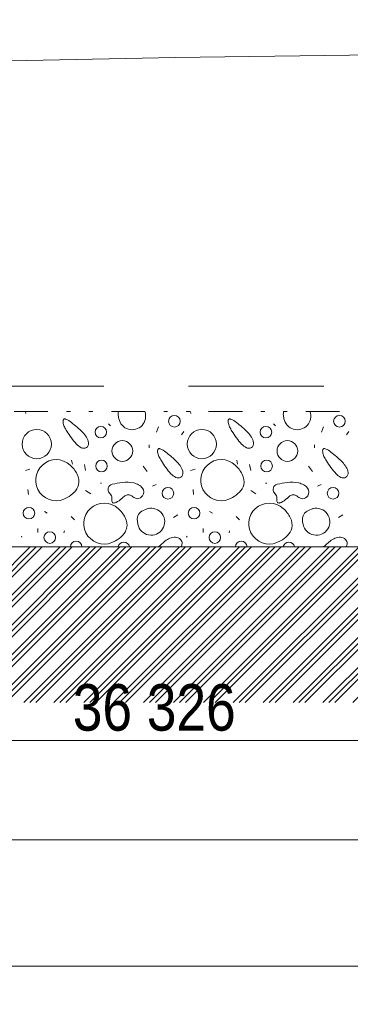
# Model space of a CAD drawing. Header units: millimetres. Extents: x -479461597 to -478645968, y -1101060132 to -1100898045.
# Tile 82 of 145: x -479010721 to -479008766, y -1101059430 to -1101053603. Entities that reach past the tile are written whole.
import ezdxf

# ---------------------------------------------------------------- set-up
doc = ezdxf.new("R2010")
doc.units = ezdxf.units.MM
doc.header["$MEASUREMENT"] = 0
for name, pattern in [('Wipeout_Contour', [1000, 0, -1000]), ('Čerchovaná se dvěma tečkami', [575, 200, -110, 22.5, -110, 22.5, -110]), ('Čárkovaná L', [1300, 800, -500])]:
    doc.linetypes.add(name, pattern=pattern)
for name, color, linetype in [('Bourané_2D prvky - vyplně', 7, 'Continuous'), ('Kóty - SP', 7, 'Continuous'), ('Situace - terén PT', 7, 'Continuous')]:
    doc.layers.add(name, color=color, linetype=linetype)
for name, color, linetype, lineweight, true_color in [('Bourané_2D prvky - vyplně_Pero_č.__40', 7, 'Continuous', 13, 0xc9ca94), ('Bourané_Konstrukce - základy výkop_Pero_č.__109', 7, 'Continuous', 13, 0x6da3d7), ('Kóty - SP_Pero_č.__25', 7, 'Continuous', 13, 0x1a4f6e), ('Kóty - SP_Pero_č.__45', 7, 'Continuous', 13, 0x1a4f6e), ('Kóty - SP_Pero_č.__85', 7, 'Continuous', 13, 0x1a4f6e), ('Situace - terén HTU_Pero_č.__186', 7, 'Continuous', 20, 0x7b0011), ('Situace - terén PT_Pero_č.__190', 7, 'Continuous', 20, 0x6d6f03)]:
    doc.layers.add(name, color=color, linetype=linetype, lineweight=lineweight, true_color=true_color)
doc.layers.add('Konstrukce - základy podsyp_Pero_č.__96', color=124, linetype='Continuous', lineweight=13)
doc.styles.add('GENERATED_STYLE_5', font='txt')
doc.dimstyles.new('GENERATED_STYLE__1', dxfattribs={"dimtxt": 275, "dimasz": 228, "dimexe": 0.18, "dimexo": 400, "dimgap": 0.09, "dimtad": 1, "dimtih": 1, "dimtoh": 1, "dimdec": 0, "dimzin": 0, "dimdsep": 46, "dimtxsty": 'GENERATED_STYLE_5', "dimblk": 'ARROWHEAD_6', "dimblk1": 'ARROWHEAD_6', "dimblk2": 'ARROWHEAD_6', "dimcen": 0.09, "dimclrd": 256, "dimclre": 256, "dimclrt": 256, "dimazin": 0, "dimtfac": 1, "dimtdec": 4, "dimtmove": 0, "dimatfit": 3, "dimfxl": 1, "dimtolj": 1, "dimtzin": 0, "dimarcsym": 0})
doc.dimstyles.new('GENERATED_STYLE__5', dxfattribs={"dimtxt": 275, "dimasz": 228, "dimexe": 0.18, "dimexo": 0.0625, "dimgap": 0.09, "dimtad": 1, "dimtih": 1, "dimtoh": 1, "dimdec": 0, "dimzin": 0, "dimdsep": 46, "dimtxsty": 'GENERATED_STYLE_5', "dimblk": 'ARROWHEAD_6', "dimblk1": 'ARROWHEAD_6', "dimblk2": 'ARROWHEAD_6', "dimcen": 0.09, "dimclrd": 256, "dimclre": 256, "dimclrt": 256, "dimazin": 0, "dimtfac": 1, "dimtdec": 4, "dimtmove": 0, "dimatfit": 3, "dimfxl": 1, "dimtolj": 1, "dimtzin": 0, "dimarcsym": 0})

# ---------------------------------------------------------------- blocks, each defined once
blk = doc.blocks.new('*X114', base_point=(-479016584.6, -1101055471.5))
at = {"layer": 'Bourané_2D prvky - vyplně_Pero_č.__40', "color": 9, "linetype": 'Continuous', "lineweight": 13, "true_color": 0xc9ca94}
for p, q in [((-479010684.9, -1101055933.3), (-479010686.4, -1101055921.5)), ((-479009708.6, -1101055933.3), (-479009710, -1101055921.5)), ((-479010195.7, -1101055994.2), (-479010183.8, -1101056006)), ((-479009899.6, -1101056013.1), (-479009911.4, -1101056043.9)), ((-479009219.3, -1101055994.2), (-479009207.5, -1101056006)), ((-479008923.3, -1101056013.1), (-479008935.1, -1101056043.9)), ((-479009764.6, -1101056060.5), (-479009750.4, -1101056039.2)), ((-479008788.3, -1101056060.5), (-479008774, -1101056039.2)), ((-479009954.1, -1101056119.7), (-479009954.1, -1101056136.3)), ((-479008977.7, -1101056119.7), (-479008977.7, -1101056136.3)), ((-479010413.6, -1101056209.7), (-479010408.8, -1101056233.4)), ((-479010337.8, -1101056235.8), (-479010330.7, -1101056271.3)), ((-479009965.9, -1101056276), (-479009989.6, -1101056245.2)), ((-479009437.2, -1101056209.7), (-479009432.5, -1101056233.4)), ((-479009361.5, -1101056235.8), (-479009354.3, -1101056271.3)), ((-479008989.6, -1101056276), (-479009013.3, -1101056245.2)), ((-479010659.9, -1101056261.8), (-479010686, -1101056271.3)), ((-479009683.6, -1101056261.8), (-479009709.6, -1101056271.3)), ((-479010243, -1101056344.7), (-479010235.9, -1101056344.7)), ((-479009935.1, -1101056363.7), (-479009913.8, -1101056354.2)), ((-479009266.7, -1101056344.7), (-479009259.6, -1101056344.7)), ((-479008958.8, -1101056363.7), (-479008937.5, -1101056354.2)), ((-479010671.5, -1101056382.3), (-479010669.2, -1101056413.1)), ((-479010331, -1101056389.1), (-479010300.2, -1101056408)), ((-479009695.2, -1101056382.3), (-479009692.8, -1101056413.1)), ((-479009354.6, -1101056389.1), (-479009323.9, -1101056408)), ((-479010574, -1101056513.4), (-479010557.2, -1101056524.1)), ((-479010415.9, -1101056542.8), (-479010397, -1101056561.7)), ((-479009785.5, -1101056533.7), (-479009811.5, -1101056547.9)), ((-479009597.6, -1101056513.4), (-479009580.9, -1101056524.1)), ((-479009439.6, -1101056542.8), (-479009420.7, -1101056561.7)), ((-479008809.2, -1101056533.7), (-479008835.2, -1101056547.9)), ((-479010707.3, -1101056666), (-479010709.6, -1101056658.9)), ((-479010612.5, -1101056637.5), (-479010612.5, -1101056613.8)), ((-479010458.6, -1101056639.9), (-479010456.2, -1101056628.1)), ((-479009731, -1101056666), (-479009733.3, -1101056658.9)), ((-479009636.2, -1101056637.5), (-479009636.2, -1101056613.8)), ((-479009482.2, -1101056639.9), (-479009479.9, -1101056628.1))]:
    blk.add_line(p, q, dxfattribs=at)
for centre, radius in [((-479009805.9, -1101055979.2), 34.3), ((-479008829.6, -1101055979.2), 34.3), ((-479010240.9, -1101056043.7), 34.3), ((-479009264.5, -1101056043.7), 34.3), ((-479010619.7, -1101056114.2), 86.5), ((-479009643.4, -1101056114.2), 86.5), ((-479010113.7, -1101056155.2), 61.2), ((-479009137.4, -1101056155.2), 61.2), ((-479010236.7, -1101056244), 34.3), ((-479009260.4, -1101056244), 34.3), ((-479009843.7, -1101056405.7), 34.3), ((-479008867.4, -1101056405.7), 34.3), ((-479010665.9, -1101056523.1), 34.3), ((-479009689.6, -1101056523.1), 34.3), ((-479010542.7, -1101056667.4), 34.3), ((-479009566.4, -1101056667.4), 34.3)]:
    blk.add_circle(centre, radius, dxfattribs=at)
for centre, radius, start, end in [((-479010454.7, -1101055973.7), 8.15, 116.44249, 143.74637), ((-479010454.2, -1101055975.3), 9.77, 91.58784, 115.1953), ((-479010454, -1101055983.4), 17.9, 76.26222, 91.63398), ((-479010461.5, -1101056011.8), 47.3, 60.09228, 75.56108), ((-479010077.6, -1101055935.3), 60.4, 166.82651, 183.23471), ((-479009998.2, -1101055930.8), 140, 183.20947, 193.73016), ((-479010055.5, -1101055949.6), 79.9, 190.42819, 20.56996), ((-479009478.4, -1101055973.7), 8.15, 116.44249, 143.74637), ((-479009477.9, -1101055975.3), 9.77, 91.58784, 115.1953), ((-479009477.6, -1101055983.4), 17.9, 76.26222, 91.63398), ((-479009485.2, -1101056011.8), 47.3, 60.09228, 75.56108), ((-479009101.3, -1101055935.3), 60.4, 166.82651, 183.23471), ((-479009021.8, -1101055930.8), 140, 183.20947, 193.73016), ((-479009079.2, -1101055949.6), 79.9, 190.42819, 20.56996), ((-479010429, -1101055981), 35.1, 166.99162, 187.79059), ((-479010384.2, -1101055976.7), 80.1, 186.42962, 206.15703), ((-479010451.2, -1101055976.1), 12.4, 144.58124, 165.79236), ((-479010249.8, -1101055910), 230.1, 206.33038, 213.62436), ((-479010539.1, -1101056147.8), 203.9, 49.77705, 60.23921), ((-479010994.8, -1101056713.5), 930.2, 47.97476, 50.84929), ((-479010513.2, -1101056198), 225.2, 33.83427, 51.18662), ((-479009452.7, -1101055981), 35.1, 166.99162, 187.79059), ((-479009407.9, -1101055976.7), 80.1, 186.42962, 206.15703), ((-479009474.8, -1101055976.1), 12.4, 144.58124, 165.79236), ((-479009273.5, -1101055910), 230.1, 206.33038, 213.62436), ((-479009562.8, -1101056147.8), 203.9, 49.77705, 60.23921), ((-479010018.4, -1101056713.5), 930.2, 47.97476, 50.84929), ((-479009536.9, -1101056198), 225.2, 33.83427, 51.18662), ((-479010053, -1101055809.4), 450.4, 210.40568, 222.59648), ((-479010393.1, -1101056116), 79.8, 6.38135, 32.97964), ((-479009076.7, -1101055809.4), 450.4, 210.40568, 222.59648), ((-479009416.8, -1101056116), 79.8, 6.38135, 32.97964), ((-479010311.2, -1101056047.4), 99.3, 222.37116, 243.06329), ((-479010341.8, -1101056108.2), 31.2, 242.60519, 300.24019), ((-479010343.6, -1101056110.7), 30, 305.49207, 6.90343), ((-479009896.1, -1101056149.3), 8.15, 116.44249, 143.74637), ((-479009895.6, -1101056150.8), 9.77, 91.58784, 115.1953), ((-479009895.3, -1101056158.9), 17.9, 76.26222, 91.63398), ((-479009902.9, -1101056187.3), 47.3, 60.09228, 75.56108), ((-479009334.9, -1101056047.4), 99.3, 222.37116, 243.06329), ((-479009365.5, -1101056108.2), 31.2, 242.60519, 300.24019), ((-479009367.2, -1101056110.7), 30, 305.49207, 6.90343), ((-479008919.8, -1101056149.3), 8.15, 116.44249, 143.74637), ((-479008919.3, -1101056150.8), 9.77, 91.58784, 115.1953), ((-479008919, -1101056158.9), 17.9, 76.26222, 91.63398), ((-479008926.6, -1101056187.3), 47.3, 60.09228, 75.56108), ((-479009870.4, -1101056156.5), 35.1, 166.99162, 187.79059), ((-479009825.6, -1101056152.3), 80.1, 186.42962, 206.15703), ((-479009892.5, -1101056151.7), 12.4, 144.58124, 165.79236), ((-479009691.2, -1101056085.5), 230.1, 206.33038, 213.62436), ((-479009980.5, -1101056323.4), 203.9, 49.77705, 60.23921), ((-479010436.1, -1101056889), 930.2, 47.97476, 50.84929), ((-479009954.6, -1101056373.5), 225.2, 33.83427, 51.18662), ((-479008894.1, -1101056156.5), 35.1, 166.99162, 187.79059), ((-479008849.3, -1101056152.3), 80.1, 186.42962, 206.15703), ((-479008916.2, -1101056151.7), 12.4, 144.58124, 165.79236), ((-479008714.9, -1101056085.5), 230.1, 206.33038, 213.62436), ((-479009004.2, -1101056323.4), 203.9, 49.77705, 60.23921), ((-479009459.8, -1101056889), 930.2, 47.97476, 50.84929), ((-479008978.3, -1101056373.5), 225.2, 33.83427, 51.18662), ((-479010504.5, -1101056328), 121.6, 47.44539, 302.61512), ((-479010558.7, -1101056386), 201, 27.73941, 47.25688), ((-479009494.4, -1101055985), 450.4, 210.40568, 222.59648), ((-479009834.5, -1101056291.6), 79.8, 6.38135, 32.97964), ((-479009528.2, -1101056328), 121.6, 47.44539, 302.61512), ((-479009582.4, -1101056386), 201, 27.73941, 47.25688), ((-479008518, -1101055985), 450.4, 210.40568, 222.59648), ((-479008858.1, -1101056291.6), 79.8, 6.38135, 32.97964), ((-479010462.6, -1101056335.7), 92.5, 347.76658, 27.85068), ((-479009752.6, -1101056222.9), 99.3, 222.37116, 243.06329), ((-479009783.2, -1101056283.8), 31.2, 242.60519, 300.24019), ((-479009784.9, -1101056286.3), 30, 305.49207, 6.90343), ((-479009486.3, -1101056335.7), 92.5, 347.76658, 27.85068), ((-479008776.2, -1101056222.9), 99.3, 222.37116, 243.06329), ((-479008806.9, -1101056283.8), 31.2, 242.60519, 300.24019), ((-479008808.6, -1101056286.3), 30, 305.49207, 6.90343), ((-479010465.2, -1101056330.4), 96.3, 314.77786, 344.99612), ((-479010166.9, -1101056382.8), 31.5, 102.33238, 221.66579), ((-479010058.8, -1101056814.8), 476.8, 96.62587, 103.9434), ((-479010087.3, -1101056520.3), 181.1, 76.98482, 98.41911), ((-479010075.7, -1101056459.4), 119.2, 60.58312, 75.82357), ((-479010050.4, -1101056417), 69.8, 37.64751, 61.59738), ((-479010027.7, -1101056398.2), 40.4, 327.0376, 36.12094), ((-479009488.9, -1101056330.4), 96.3, 314.77786, 344.99612), ((-479009190.6, -1101056382.8), 31.5, 102.33238, 221.66579), ((-479009082.4, -1101056814.8), 476.8, 96.62587, 103.9434), ((-479009111, -1101056520.3), 181.1, 76.98482, 98.41911), ((-479009099.4, -1101056459.4), 119.2, 60.58312, 75.82357), ((-479009074, -1101056417), 69.8, 37.64751, 61.59738), ((-479009051.4, -1101056398.2), 40.4, 327.0376, 36.12094), ((-479010538.5, -1101056256.8), 200.1, 299.80292, 314.81337), ((-479010256.8, -1101056470.2), 93.8, 36.34422, 45.05059), ((-479010205.3, -1101056432.1), 29.8, 9.2485, 36.04485), ((-479010227.3, -1101056432.6), 51.7, 352.80345, 5.8388), ((-479010008.2, -1101056550), 157.3, 125.17662, 133.36956), ((-479010075.6, -1101056453.4), 39.5, 96.38752, 125.85484), ((-479010078.3, -1101056445.6), 31.5, 62.29017, 93.16723), ((-479010107, -1101056498.6), 91.8, 52.69594, 61.7729), ((-479009989.5, -1101056343.4), 102.9, 232.99345, 240.45597), ((-479010022.9, -1101056401.9), 35.6, 240.83218, 267.00649), ((-479010024.4, -1101056401.6), 35.8, 269.51744, 328.79179), ((-479009562.1, -1101056256.8), 200.1, 299.80292, 314.81337), ((-479009280.5, -1101056470.2), 93.8, 36.34422, 45.05059), ((-479009229, -1101056432.1), 29.8, 9.2485, 36.04485), ((-479009251, -1101056432.6), 51.7, 352.80345, 5.8388), ((-479009031.8, -1101056550), 157.3, 125.17662, 133.36956), ((-479009099.3, -1101056453.4), 39.5, 96.38752, 125.85484), ((-479009102, -1101056445.6), 31.5, 62.29017, 93.16723), ((-479009130.7, -1101056498.6), 91.8, 52.69594, 61.7729), ((-479009013.1, -1101056343.4), 102.9, 232.99345, 240.45597), ((-479009046.5, -1101056401.9), 35.6, 240.83218, 267.00649), ((-479009048.1, -1101056401.6), 35.8, 269.51744, 328.79179), ((-479010220.3, -1101056584.6), 121.6, 47.44539, 302.61512), ((-479010131.4, -1101056445.2), 45.1, 172.11009, 189.08744), ((-479010161, -1101056449.7), 15.1, 189.97096, 219.94545), ((-479010164.7, -1101056452.2), 10.8, 222.4728, 257.54629), ((-479010163.3, -1101056444.5), 18.5, 258.52372, 281.52951), ((-479010167.2, -1101056422.9), 40.5, 280.79529, 293.53627), ((-479010206.1, -1101056344.4), 128.1, 295.46694, 314.57351), ((-479009244, -1101056584.6), 121.6, 47.44539, 302.61512), ((-479009155.1, -1101056445.2), 45.1, 172.11009, 189.08744), ((-479009184.7, -1101056449.7), 15.1, 189.97096, 219.94545), ((-479009188.3, -1101056452.2), 10.8, 222.4728, 257.54629), ((-479009187, -1101056444.5), 18.5, 258.52372, 281.52951), ((-479009190.9, -1101056422.9), 40.5, 280.79529, 293.53627), ((-479009229.8, -1101056344.4), 128.1, 295.46694, 314.57351), ((-479010274.4, -1101056642.7), 201, 27.73941, 47.25688), ((-479010178.4, -1101056592.3), 92.5, 347.76658, 27.85068), ((-479009965, -1101056559.5), 60.4, 159.35742, 183.23471), ((-479009942.8, -1101056573.9), 79.9, 190.42819, 104.62943), ((-479009968.3, -1101056561.2), 57.9, 120.7918, 156.66705), ((-479009925.8, -1101056631.9), 140.5, 105.38214, 120.90768), ((-479009298.1, -1101056642.7), 201, 27.73941, 47.25688), ((-479009202, -1101056592.3), 92.5, 347.76658, 27.85068), ((-479008988.6, -1101056559.5), 60.4, 159.35742, 183.23471), ((-479008966.5, -1101056573.9), 79.9, 190.42819, 104.62943), ((-479008991.9, -1101056561.2), 57.9, 120.7918, 156.66705), ((-479008949.5, -1101056631.9), 140.5, 105.38214, 120.90768), ((-479009885.5, -1101056555.1), 140, 183.20947, 193.73016), ((-479008909.2, -1101056555.1), 140, 183.20947, 193.73016), ((-479010254.2, -1101056513.4), 200.1, 299.80292, 314.81337), ((-479010181, -1101056587), 96.3, 314.77786, 344.99612), ((-479009800.4, -1101056751.3), 86.5, 100.49602, 122.88251), ((-479009805.1, -1101056725.7), 60.4, 68.66458, 100.54861), ((-479009277.9, -1101056513.4), 200.1, 299.80292, 314.81337), ((-479009204.7, -1101056587), 96.3, 314.77786, 344.99612), ((-479008824.1, -1101056751.3), 86.5, 100.49602, 122.88251), ((-479008828.8, -1101056725.7), 60.4, 68.66458, 100.54861), ((-479010386.6, -1101056722.4), 34.3, 1.67684, 178.32316), ((-479010104.9, -1101056729.3), 34.3, 13.42393, 166.57607), ((-479009708.1, -1101056898.8), 259.5, 129.90161, 136.85958), ((-479009735, -1101056852.7), 207.1, 122.84273, 132.36955), ((-479009796.3, -1101056703.5), 36.5, 19.35089, 68.79016), ((-479009827.1, -1101056691.2), 68.8, 334.00243, 341.10531), ((-479009796.5, -1101056702.2), 36.2, 341.89835, 17.40087), ((-479009410.3, -1101056722.4), 34.3, 1.67684, 178.32316), ((-479009128.6, -1101056729.3), 34.3, 13.42393, 166.57607), ((-479008731.8, -1101056898.8), 259.5, 129.90161, 136.85958), ((-479008758.7, -1101056852.7), 207.1, 122.84273, 132.36955), ((-479008820, -1101056703.5), 36.5, 19.35089, 68.79016), ((-479008850.8, -1101056691.2), 68.8, 334.00243, 341.10531), ((-479008820.2, -1101056702.2), 36.2, 341.89835, 17.40087)]:
    blk.add_arc(centre, radius, start, end, dxfattribs=at)
blk = doc.blocks.new('výplň_3_4', base_point=(-479016584.6, -1101055471.5))
at = {"color": 254, "linetype": 'Wipeout_Contour', "lineweight": 0, "ltscale": 8405097351.731508}
blk.add_wipeout([(-479029177.2, -1101056721.4), (-478991622, -1101056721.4), (-478955191.5, -1101056718.9), (-478954585.1, -1101056621.5), (-478954235.1, -1101056271.5), (-478954235.1, -1101055921.5), (-479029177.2, -1101055921.5)], dxfattribs=at).dxf.layer = 'Bourané_2D prvky - vyplně'
at = {"layer": 'Bourané_2D prvky - vyplně_Pero_č.__40', "color": 9, "linetype": 'Continuous', "lineweight": 13, "true_color": 0xc9ca94}
blk.add_blockref('*X114', (-479016584.6, -1101055471.5), dxfattribs=at)
blk = doc.blocks.new('Řez_23_4', base_point=(-479016584.6, -1101055471.5))
at = {"layer": 'Situace - terén PT_Pero_č.__190', "color": 66, "linetype": 'Continuous', "lineweight": 20, "true_color": 0x6d6f03, "flags": 128}
blk.add_lwpolyline([(-478991612.8, -1101053612.6), (-478995603.9, -1101053602.8), (-478998453.8, -1101053646.5), (-479000300.7, -1101053636.2), (-479001848.6, -1101053719.5), (-479009801, -1101053826.7), (-479012441.2, -1101053879.7), (-479013086.2, -1101053889.1), (-479017170.2, -1101054013.9), (-479019860.5, -1101054033.7), (-479023834.2, -1101054071.9), (-479025933.3, -1101054059.4), (-479027748.3, -1101054788.1), (-479031526.8, -1101054854.9), (-479034377.9, -1101055568.5), (-479036218.6, -1101055548.6)], dxfattribs=at)
blk = doc.blocks.new('*D148', base_point=(-479016584.6, -1101055471.5))
at = {"layer": 'Kóty - SP_Pero_č.__45', "color": 146, "linetype": 'Continuous', "lineweight": 13, "true_color": 0x1a4f6e}
for p, q in [((-479029125.5, -1101058336.4), (-479029365.5, -1101058576.4)), ((-478952255.1, -1101058576.4), (-478952015.1, -1101058336.4))]:
    blk.add_line(p, q, dxfattribs=at)
at = {"layer": 'Kóty - SP_Pero_č.__85', "color": 146, "linetype": 'Continuous', "lineweight": 13, "true_color": 0x1a4f6e}
for p, q in [((-478952135.1, -1101058681.4), (-478952135.1, -1101058056.4)), ((-479029245.5, -1101058856.4), (-479029245.5, -1101058231.4)), ((-479029425.5, -1101058456.4), (-479029245.5, -1101058456.4)), ((-479029245.5, -1101058456.4), (-478952135.1, -1101058456.4)), ((-478952135.1, -1101058456.4), (-478951955.1, -1101058456.4))]:
    blk.add_line(p, q, dxfattribs=at)
at = {"layer": 'Kóty - SP_Pero_č.__25', "color": 146, "lineweight": 13, "true_color": 0x1a4f6e, "insert": (-478991174.3, -1101058401.4), "char_height": 275, "attachment_point": 7, "style": 'GENERATED_STYLE_5'}
blk.add_mtext('\\A1;{\\pql;\\fArial Narrow|b0|i0|c238|p34;77\xa0110}', dxfattribs=at)
blk = doc.blocks.new('ARROWHEAD_6')
at = {"color": 0, "linetype": 'Continuous', "lineweight": 0}
for p, q in [((-0.5, -0.5), (0.5, 0.5)), ((0, 0), (-1, 0))]:
    blk.add_line(p, q, dxfattribs=at)
blk = doc.blocks.new('*D149', base_point=(-479016584.6, -1101055471.5))
at = {"layer": 'Kóty - SP_Pero_č.__45', "color": 146, "linetype": 'Continuous', "lineweight": 13, "true_color": 0x1a4f6e}
for p, q in [((-479029125.5, -1101057749), (-479029365.5, -1101057989)), ((-479027965.3, -1101057749), (-479028205.3, -1101057989))]:
    blk.add_line(p, q, dxfattribs=at)
at = {"layer": 'Kóty - SP_Pero_č.__85', "color": 146, "linetype": 'Continuous', "lineweight": 13, "true_color": 0x1a4f6e}
for p, q in [((-479028085.3, -1101058094), (-479028085.3, -1101057469)), ((-479029245.5, -1101058269), (-479029245.5, -1101057644)), ((-479029425.5, -1101057869), (-479029245.5, -1101057869)), ((-479029245.5, -1101057869), (-479028085.3, -1101057869)), ((-479028085.3, -1101057869), (-478991759.8, -1101057869))]:
    blk.add_line(p, q, dxfattribs=at)
at = {"layer": 'Kóty - SP_Pero_č.__25', "color": 146, "lineweight": 13, "true_color": 0x1a4f6e, "insert": (-479029061.4, -1101057814), "char_height": 275, "attachment_point": 7, "style": 'GENERATED_STYLE_5'}
blk.add_mtext('\\A1;{\\pql;\\fArial Narrow|b0|i0|c238|p34;1\xa0160}', dxfattribs=at)
blk = doc.blocks.new('*D150', base_point=(-479016584.6, -1101055471.5))
at = {"layer": 'Kóty - SP_Pero_č.__45', "color": 146, "linetype": 'Continuous', "lineweight": 13, "true_color": 0x1a4f6e}
for p, q in [((-479027965.3, -1101057749), (-479028205.3, -1101057989)), ((-478991639.8, -1101057749), (-478991879.8, -1101057989))]:
    blk.add_line(p, q, dxfattribs=at)
at = {"layer": 'Kóty - SP_Pero_č.__85', "color": 146, "linetype": 'Continuous', "lineweight": 13, "true_color": 0x1a4f6e}
for p, q in [((-478991759.8, -1101058094), (-478991759.8, -1101057469)), ((-479028085.3, -1101057869), (-478991759.8, -1101057869)), ((-478991759.8, -1101057869), (-478955435.1, -1101057869))]:
    blk.add_line(p, q, dxfattribs=at)
at = {"layer": 'Kóty - SP_Pero_č.__25', "color": 146, "lineweight": 13, "true_color": 0x1a4f6e, "insert": (-479010406.6, -1101057814), "char_height": 275, "attachment_point": 7, "style": 'GENERATED_STYLE_5'}
blk.add_mtext('\\A1;{\\pql;\\fArial Narrow|b0|i0|c238|p34;36\xa0326}', dxfattribs=at)
blk = doc.blocks.new('*D160', base_point=(-479016584.6, -1101055471.5))
at = {"layer": 'Kóty - SP_Pero_č.__45', "color": 146, "linetype": 'Continuous', "lineweight": 13, "true_color": 0x1a4f6e}
for p, q in [((-479015974.6, -1101059084.7), (-479016214.6, -1101059324.7)), ((-479007664.6, -1101059084.7), (-479007904.6, -1101059324.7))]:
    blk.add_line(p, q, dxfattribs=at)
at = {"layer": 'Kóty - SP_Pero_č.__85', "color": 146, "linetype": 'Continuous', "lineweight": 13, "true_color": 0x1a4f6e}
for p, q in [((-479016094.6, -1101059429.7), (-479016094.6, -1101058979.7)), ((-479007784.6, -1101059429.7), (-479007784.6, -1101058979.7)), ((-479016274.6, -1101059204.7), (-479016094.6, -1101059204.7)), ((-479016094.6, -1101059204.7), (-479007784.6, -1101059204.7))]:
    blk.add_line(p, q, dxfattribs=at)
at = {"layer": 'Kóty - SP_Pero_č.__25', "color": 146, "lineweight": 13, "true_color": 0x1a4f6e, "char_height": 275, "attachment_point": 7, "style": 'GENERATED_STYLE_5'}
for s, insert in [('\\A1;{\\pql;\\fArial Narrow|b0|i0|c238|p34;8\xa0310}', (-479012599.6, -1101059149.7)), ('\\A1;{\\pql;\\fArial Narrow|b0|i0|c238|p34;200}', (-479008432.6, -1101059149.7))]:
    blk.add_mtext(s, dxfattribs=dict(at, insert=insert))

msp = doc.modelspace()

# ---------------------------------------------------------------- block references
at = {"layer": 'Bourané_2D prvky - vyplně_Pero_č.__40', "color": 9, "linetype": 'Continuous', "lineweight": 13, "true_color": 0xc9ca94}
msp.add_blockref('výplň_3_4', (-479016584.6, -1101055471.5), dxfattribs=at)

# ---------------------------------------------------------------- dimensions: what is measured, and where the dimension line sits
at = {"layer": 'Kóty - SP', "color": 146, "linetype": 'Continuous', "lineweight": 13, "true_color": 0x1a4f6e}
dim = msp.add_linear_dim(base=(-479007784.6, -1101059204.7), p1=(-479016094.6, -1101059204.7), p2=(-479007784.6, -1101059204.7), dimstyle='GENERATED_STYLE__5', dxfattribs=at)
dim.commit()
dim.dimension.update_dxf_attribs({"geometry": '*D160', "text_midpoint": (-479012127.2, -1101059012.2), "dimtype": 160})

# ---------------------------------------------------------------- next in the draw order: wipeouts: each hides what was drawn before it
at = {"color": 254, "linetype": 'Wipeout_Contour', "lineweight": 0, "ltscale": 26416046955.85198}
msp.add_wipeout([(-479029245.6, -1101056721.4), (-479028326.9, -1101056724.1), (-479028232.2, -1101057068.5), (-479028085.4, -1101057068.5), (-479027937.9, -1101057068.5), (-479027843.6, -1101056725.6), (-478992001.4, -1101056723.5), (-478991905.9, -1101057071), (-478991608, -1101057071), (-478991512.4, -1101056723.4), (-478955677.4, -1101056721.4), (-478955582.7, -1101057071.5), (-478955424.3, -1101057071.5), (-478955288.5, -1101057071.5), (-478955190.8, -1101056714.9), (-478952675.9, -1101056637.8), (-478952135.1, -1101056621.5), (-478952135.1, -1101055771.5), (-478951119.9, -1101054324.9), (-478943743.3, -1101054992.4), (-478943743.5, -1101057647.8), (-479029245.7, -1101057641.8)], dxfattribs=at).dxf.layer = 'Bourané_2D prvky - vyplně'

# ---------------------------------------------------------------- next in the draw order: hatches: boundary and pattern name
at = {"layer": 'Bourané_2D prvky - vyplně_Pero_č.__40', "linetype": 'Continuous', "lineweight": 13, "true_color": 0xc9ca94}
h = msp.add_hatch(dxfattribs=at)
h.set_pattern_fill('Zemina___původní_0004', color=9, style=0, pattern_type=2)
h.set_pattern_definition([(45, (-479016584.6, -1101055471.49), (-88.38835, 88.38835), []), (45, (-479016602.28, -1101055453.82), (-88.38835, 88.38835), []), (45, (-479016619.95, -1101055436.14), (-88.38835, 88.38835), [])])
h.paths.add_polyline_path([(-479029245.6, -1101056721.4), (-479028326.9, -1101056724.1), (-479028232.2, -1101057068.5), (-479028085.4, -1101057068.5), (-479027937.9, -1101057068.5), (-479027843.6, -1101056725.6), (-478992001.4, -1101056723.5), (-478991905.9, -1101057071), (-478991608, -1101057071), (-478991512.4, -1101056723.4), (-478955677.4, -1101056721.4), (-478955582.7, -1101057071.5), (-478955424.3, -1101057071.5), (-478955288.5, -1101057071.5), (-478955190.8, -1101056714.9), (-478952675.9, -1101056637.8), (-478952135.1, -1101056621.5), (-478952135.1, -1101055771.5), (-478951119.9, -1101054324.9), (-478943743.3, -1101054992.4), (-478943743.5, -1101057647.8), (-479029245.7, -1101057641.8)])

# ---------------------------------------------------------------- next in the draw order: linework, layer by layer
at = {"layer": 'Bourané_Konstrukce - základy výkop_Pero_č.__109', "color": 153, "linetype": 'Continuous', "lineweight": 13, "true_color": 0x6da3d7}
msp.add_line((-478955677.4, -1101056721.4), (-479029245.6, -1101056721.4), dxfattribs=at)
at = {"layer": 'Konstrukce - základy podsyp_Pero_č.__96', "color": 124, "linetype": 'Čerchovaná se dvěma tečkami', "lineweight": 13}
msp.add_line((-479029153.6, -1101055921.5), (-478954203.1, -1101055921.5), dxfattribs=at)
at = {"layer": 'Situace - terén HTU_Pero_č.__186', "color": 246, "linetype": 'Čárkovaná L', "lineweight": 20, "true_color": 0x7b0011}
msp.add_line((-479029222.6, -1101055771.5), (-478952135.1, -1101055771.5), dxfattribs=at)

# ---------------------------------------------------------------- next in the draw order: block references
at = {"layer": 'Situace - terén PT', "lineweight": 0}
msp.add_blockref('Řez_23_4', (-479016584.6, -1101055471.5), dxfattribs=at)

# ---------------------------------------------------------------- next in the draw order: dimensions: what is measured, and where the dimension line sits
at = {"layer": 'Kóty - SP', "color": 146, "linetype": 'Continuous', "lineweight": 13, "true_color": 0x1a4f6e}
for base, p1, p2, picture, middle in [((-478952135.1, -1101058456.4), (-479029245.5, -1101058760.3), (-478952135.1, -1101055771.5), '*D148', (-478990597.1, -1101058263.9)), ((-479028085.3, -1101057869), (-479029245.5, -1101058760.3), (-479028085.3, -1101057180), '*D149', (-479028589.1, -1101057676.5)), ((-478991759.7659, -1101057869.0395), (-479028085.3466, -1101057179.9707), (-478991759.7659, -1101057181.8158), '*D150', (-479009829.3808, -1101057676.5395))]:
    dim = msp.add_linear_dim(base=base, p1=p1, p2=p2, dimstyle='GENERATED_STYLE__1', dxfattribs=at)
    dim.commit()
    dim.dimension.update_dxf_attribs({"geometry": picture, "text_midpoint": middle, "dimtype": 160})

doc.saveas('drawing.dxf')
